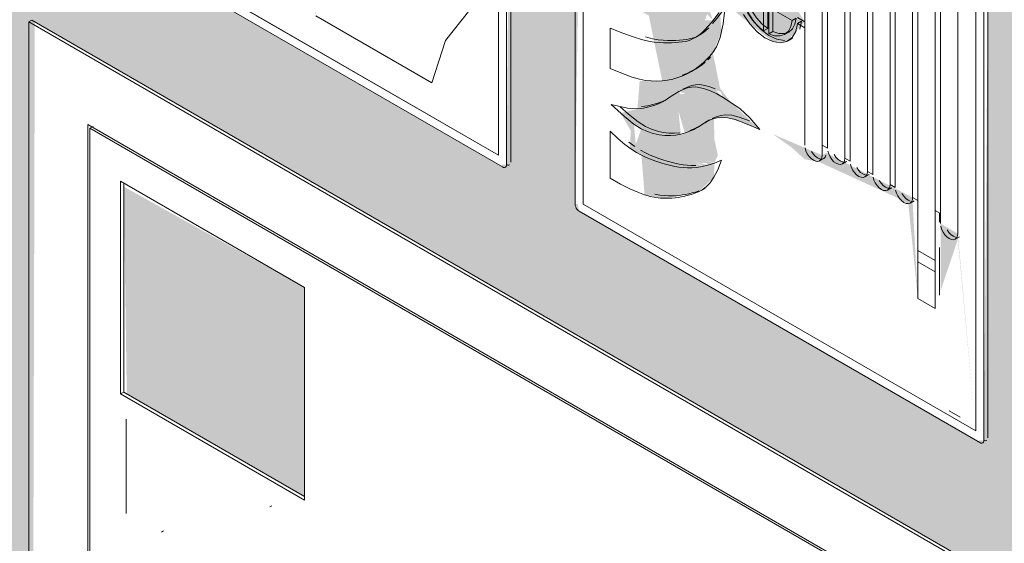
# Model space of a CAD drawing. Header units: millimetres. Extents: x 2807 to 348062, y -35711 to 43067.
# Tile 81 of 191: x 58555 to 58895, y -8464 to -8283. Entities that reach past the tile are written whole.
import ezdxf

# ---------------------------------------------------------------- set-up
doc = ezdxf.new("R2010")
doc.units = ezdxf.units.MM
for name, color, linetype, lineweight in [('A-WALL-PATT', 7, 'Continuous', 25), ('P-SANR-FIXT', 7, 'Continuous', 13), ('Q-SPCQ', 7, 'Continuous', 13)]:
    doc.layers.add(name, color=color, linetype=linetype, lineweight=lineweight)

# ---------------------------------------------------------------- blocks, each defined once
blk = doc.blocks.new('NLRS_65_SE__haspelkast inbouw p1jbq1s6_sav_bcb - haspelkast inbouw_saval_i 32-n_haspel deco-32_30m-3_4_-2354687-00 isometrie begane grond _plotview_')
at = {"layer": 'Q-SPCQ'}
for p, q in [((58558.79, -8283.21), (58557.73, -8283.82)), ((58557.73, -8283.82), (58557.73, -9055.41)), ((59077.45, -8583.88), (58557.73, -8283.82)), ((58558.79, -8283.21), (59078.51, -8583.27)), ((58578.24, -8319.34), (59056.95, -8595.72)), ((58578.24, -9043.57), (58578.24, -8319.34)), ((58580, -8319.95), (58578.94, -8320.56)), ((58578.94, -8320.56), (58578.94, -9043.16)), ((59056.24, -8596.13), (58578.94, -8320.56)), ((58589.55, -8412.42), (58589.55, -8338.93)), ((58589.55, -8338.93), (58653.19, -8375.68)), ((58590.61, -8339.55), (58590.61, -8411.81)), ((58653.19, -8375.68), (58653.19, -8449.16)), ((58590.61, -8411.81), (58589.55, -8412.42)), ((58653.19, -8449.16), (58589.55, -8412.42)), ((58590.61, -8411.81), (58653.19, -8447.94))]:
    blk.add_line(p, q, dxfattribs=at)
blk = doc.blocks.new('NLRS_65_SE_WPB_pictogram brandhaspel_saval - pictogram_saval_haspel-2354696-00 isometrie begane grond _plotview_')
at = {"layer": 'Q-SPCQ'}
for p, q in [((58746.77, -8186.69), (58746.77, -8346.83)), ((58749.6, -8346.83), (58749.6, -8189.95)), ((58749.6, -8189.95), (58749.6, -8346.83)), ((58826.21, -8243.16), (58826.21, -8326.44)), ((58826.21, -8283.76), (58826.21, -8243.16)), ((58832.22, -8329.91), (58832.22, -8246.63)), ((58832.22, -8250.1), (58832.22, -8326.44)), ((58834.09, -8327.51), (58834.09, -8251.17)), ((58834.09, -8251.17), (58834.09, -8327.51)), ((58840.1, -8254.64), (58840.1, -8330.98)), ((58840.1, -8330.98), (58840.1, -8254.64)), ((58841.9, -8332.03), (58841.9, -8255.68)), ((58841.9, -8255.68), (58841.9, -8332.03)), ((58847.91, -8259.15), (58847.91, -8335.5)), ((58847.91, -8335.5), (58847.91, -8259.15)), ((58849.72, -8336.54), (58849.72, -8260.19)), ((58849.72, -8260.19), (58849.72, -8336.54)), ((58855.73, -8263.66), (58855.73, -8340.01)), ((58855.73, -8340.01), (58855.73, -8263.66)), ((58857.53, -8341.05), (58857.53, -8264.71)), ((58857.53, -8264.71), (58857.53, -8341.05)), ((58863.54, -8268.18), (58863.54, -8344.52)), ((58863.54, -8344.52), (58863.54, -8268.18)), ((58865.34, -8345.56), (58865.34, -8269.22)), ((58865.34, -8269.22), (58865.34, -8362.91)), ((58873.16, -8270.26), (58873.16, -8353.54)), ((58885.36, -8268.34), (58885.36, -8425.21)), ((58885.36, -8425.21), (58885.36, -8268.34)), ((58888.18, -8428.48), (58888.18, -8268.34)), ((58889.6, -8267.52), (58889.6, -8427.66)), ((58871.35, -8272.69), (58871.35, -8349.03)), ((58871.35, -8366.38), (58871.35, -8272.69)), ((58873.16, -8350.07), (58873.16, -8273.73)), ((58879.17, -8357.01), (58879.17, -8273.73)), ((58879.17, -8273.73), (58879.17, -8357.01)), ((58813.39, -8286.12), (58813.39, -8276.8)), ((58813.39, -8276.8), (58813.39, -8286.12)), ((58811.97, -8277.61), (58811.97, -8286.93)), ((58811.97, -8286.93), (58811.97, -8277.61)), ((58813.77, -8287.97), (58813.77, -8278.66)), ((58813.77, -8278.66), (58821.84, -8283.31)), ((58821.84, -8283.31), (58813.77, -8278.66)), ((58813.77, -8278.66), (58813.77, -8287.97)), ((58815.19, -8277.84), (58815.19, -8287.16)), ((58815.19, -8287.16), (58815.19, -8277.84)), ((58821.84, -8283.31), (58823.26, -8282.5)), ((58821.84, -8283.31), (58823.26, -8282.5)), ((58826.21, -8283.76), (58823.65, -8282.28)), ((58823.65, -8282.28), (58826.21, -8283.76)), ((58825.07, -8283.54), (58823.65, -8284.36)), ((58823.65, -8284.36), (58825.07, -8283.54)), ((58825.07, -8283.54), (58824.49, -8286.32)), ((58824.49, -8286.32), (58825.07, -8283.54)), ((58826.21, -8285.84), (58826.21, -8283.76)), ((58758.87, -8285.95), (58758.87, -8299.9)), ((58758.87, -8299.9), (58758.87, -8285.95)), ((58811.97, -8286.93), (58813.39, -8286.12)), ((58811.97, -8286.93), (58813.39, -8286.12)), ((58815.19, -8287.16), (58813.77, -8287.97)), ((58815.19, -8287.16), (58813.77, -8287.97)), ((58819.25, -8288.14), (58820.66, -8287.32)), ((58823.65, -8284.36), (58826.21, -8285.84)), ((58826.21, -8285.84), (58823.65, -8284.36)), ((58826.21, -8326.44), (58826.21, -8285.84)), ((58788.21, -8289.3), (58789.63, -8288.49)), ((58820.52, -8290.34), (58821.94, -8289.53)), ((58793.6, -8295.99), (58792.67, -8296.92)), ((58792.67, -8296.92), (58793.6, -8295.99)), ((58786.86, -8301.01), (58788.27, -8300.2)), ((58783.29, -8307.51), (58781.87, -8308.32)), ((58777, -8311.48), (58778.41, -8310.66)), ((58793.3, -8317.73), (58791.89, -8318.54)), ((58788.47, -8320.66), (58789.88, -8319.84)), ((58758.87, -8321.57), (58758.87, -8337.9)), ((58758.87, -8337.9), (58758.87, -8321.57)), ((58765.35, -8325.35), (58767.48, -8326.94)), ((58767.48, -8326.94), (58765.35, -8325.35)), ((58832.22, -8326.44), (58834.09, -8327.51)), ((58834.09, -8327.51), (58832.22, -8326.44)), ((58832.22, -8326.44), (58832.22, -8329.91)), ((58831.34, -8331.85), (58832.76, -8331.04)), ((58840.1, -8330.98), (58841.9, -8332.03)), ((58841.9, -8332.03), (58840.1, -8330.98)), ((58839.22, -8332.93), (58840.63, -8332.11)), ((58847.03, -8337.44), (58848.45, -8336.63)), ((58847.91, -8335.5), (58849.72, -8336.54)), ((58849.72, -8336.54), (58847.91, -8335.5)), ((58790.34, -8342.16), (58791.76, -8341.34)), ((58854.85, -8341.95), (58856.26, -8341.14)), ((58855.73, -8340.01), (58857.53, -8341.05)), ((58857.53, -8341.05), (58855.73, -8340.01)), ((58863.54, -8344.52), (58865.34, -8345.56)), ((58865.34, -8345.56), (58863.54, -8344.52)), ((58885.36, -8425.21), (58749.6, -8346.83)), ((58749.6, -8346.83), (58885.36, -8425.21)), ((58862.66, -8346.46), (58864.07, -8345.65)), ((58865.34, -8379.47), (58865.34, -8345.56)), ((58748.18, -8349.28), (58886.77, -8429.29)), ((58871.35, -8349.03), (58873.16, -8350.07)), ((58873.16, -8350.07), (58871.35, -8349.03)), ((58871.35, -8349.03), (58871.35, -8382.94)), ((58872.77, -8349.85), (58872.77, -8353.09)), ((58872.77, -8353.09), (58872.77, -8349.85)), ((58873.16, -8353.54), (58873.16, -8350.07)), ((58878.29, -8358.96), (58879.7, -8358.14)), ((58872.77, -8361.83), (58872.77, -8365.56)), ((58872.77, -8378.28), (58872.77, -8361.83)), ((58865.34, -8362.91), (58865.34, -8366.81)), ((58871.35, -8366.38), (58865.34, -8362.91)), ((58865.34, -8362.91), (58871.35, -8366.38)), ((58872.77, -8365.56), (58872.77, -8369.46)), ((58865.34, -8366.81), (58871.35, -8370.28)), ((58865.34, -8366.81), (58865.34, -8379.47)), ((58871.35, -8370.28), (58865.34, -8366.81)), ((58871.35, -8370.28), (58871.35, -8366.38)), ((58871.35, -8382.94), (58871.35, -8370.28)), ((58872.77, -8369.46), (58872.77, -8378.28)), ((58865.34, -8379.47), (58871.35, -8382.94)), ((58871.35, -8382.94), (58865.34, -8379.47)), ((58876.22, -8418.31), (58879.97, -8420.47)), ((58879.97, -8420.47), (58876.22, -8418.31))]:
    blk.add_line(p, q, dxfattribs=at)
for points in [[(58805.06, -8281.23, 0), (58807.2, -8284.46, 0), (58809.71, -8287.22, 0), (58812.42, -8289.32, 0), (58815.16, -8290.63, 0), (58817.75, -8291.06, 0), (58820.03, -8290.59, 0), (58821.84, -8289.26, 0), (58823.08, -8287.13, 0), (58823.65, -8284.36, 0)], [(58823.65, -8284.36, 0), (58823.08, -8287.13, 0), (58821.84, -8289.26, 0), (58820.03, -8290.59, 0), (58817.75, -8291.06, 0), (58815.16, -8290.63, 0), (58812.42, -8289.32, 0), (58809.71, -8287.22, 0), (58807.2, -8284.46, 0), (58805.06, -8281.23, 0)], [(58819.17, -8290.24, 0), (58816.58, -8289.81, 0), (58813.84, -8288.5, 0), (58811.13, -8286.4, 0), (58808.62, -8283.65, 0), (58806.48, -8280.42, 0), (58804.84, -8276.92, 0), (58803.82, -8273.38, 0), (58803.47, -8270.03, 0), (58803.82, -8267.08, 0), (58804.84, -8264.73, 0), (58806.48, -8263.12, 0)], [(58806.48, -8263.12, 0), (58804.84, -8264.73, 0), (58803.82, -8267.08, 0), (58803.47, -8270.03, 0), (58803.82, -8273.38, 0), (58804.84, -8276.92, 0), (58806.48, -8280.42, 0), (58808.62, -8283.65, 0), (58811.13, -8286.4, 0), (58813.84, -8288.5, 0), (58816.58, -8289.81, 0), (58819.17, -8290.24, 0)], [(58811.97, -8286.93, 0), (58809.96, -8285.27, 0), (58808.11, -8283.18, 0), (58806.5, -8280.77, 0), (58805.22, -8278.18, 0), (58804.34, -8275.53, 0), (58803.9, -8272.96, 0)], [(58803.9, -8272.96, 0), (58804.34, -8275.53, 0), (58805.22, -8278.18, 0), (58806.5, -8280.77, 0), (58808.11, -8283.18, 0), (58809.96, -8285.27, 0), (58811.97, -8286.93, 0)], [(58805.32, -8272.14, 0), (58805.75, -8274.71, 0), (58806.63, -8277.36, 0), (58807.91, -8279.96, 0), (58809.52, -8282.36, 0), (58811.38, -8284.45, 0), (58813.39, -8286.12, 0)], [(58813.39, -8286.12, 0), (58811.38, -8284.45, 0), (58809.52, -8282.36, 0), (58807.91, -8279.96, 0), (58806.63, -8277.36, 0), (58805.75, -8274.71, 0), (58805.32, -8272.14, 0)], [(58758.87, -8299.9, 0), (58763.16, -8301.69, 0), (58766.45, -8302.89, 0), (58769, -8303.63, 0), (58771.12, -8304.03, 0), (58773.07, -8304.21, 0), (58775, -8304.26, 0), (58776.91, -8304.17, 0), (58778.78, -8303.94, 0), (58780.6, -8303.57, 0), (58782.34, -8303.06, 0), (58784, -8302.44, 0), (58785.55, -8301.72, 0), (58786.98, -8300.94, 0), (58788.26, -8300.14, 0), (58789.38, -8299.35, 0), (58790.35, -8298.57, 0), (58791.26, -8297.74, 0), (58792.19, -8296.81, 0), (58793.22, -8295.73, 0), (58794.4, -8294.4, 0), (58795.68, -8292.41, 0), (58796.92, -8289.26, 0), (58798.02, -8284.42, 0), (58798.85, -8277.4, 0)], [(58796.46, -8280.71, 0), (58794.51, -8283.28, 0), (58792.9, -8285.21, 0), (58791.58, -8286.64, 0), (58790.46, -8287.68, 0), (58789.47, -8288.47, 0), (58788.55, -8289.1, 0), (58787.66, -8289.6, 0), (58786.78, -8289.99, 0), (58785.87, -8290.3, 0), (58784.9, -8290.53, 0), (58783.85, -8290.72, 0), (58782.7, -8290.87, 0), (58781.47, -8290.98, 0), (58780.16, -8291.05, 0), (58778.78, -8291.07, 0), (58777.34, -8291.06, 0), (58775.82, -8290.98, 0), (58774.14, -8290.8, 0), (58772.15, -8290.44, 0), (58769.76, -8289.84, 0), (58766.83, -8288.93, 0), (58763.24, -8287.66, 0), (58758.87, -8285.95, 0)], [(58758.87, -8285.95, 0), (58763.24, -8287.66, 0), (58766.83, -8288.93, 0), (58769.76, -8289.84, 0), (58772.15, -8290.44, 0), (58774.14, -8290.8, 0), (58775.82, -8290.98, 0), (58777.34, -8291.06, 0), (58778.78, -8291.07, 0), (58780.16, -8291.05, 0), (58781.47, -8290.98, 0), (58782.7, -8290.87, 0), (58783.85, -8290.72, 0), (58784.9, -8290.53, 0), (58785.87, -8290.3, 0), (58786.78, -8289.99, 0), (58787.66, -8289.6, 0), (58788.55, -8289.1, 0), (58789.47, -8288.47, 0), (58790.46, -8287.68, 0), (58791.58, -8286.64, 0), (58792.9, -8285.21, 0), (58794.51, -8283.28, 0), (58796.46, -8280.71, 0)], [(58798.85, -8277.4, 0), (58798.02, -8284.42, 0), (58796.92, -8289.26, 0), (58795.68, -8292.41, 0), (58794.4, -8294.4, 0), (58793.22, -8295.73, 0), (58792.19, -8296.81, 0), (58791.26, -8297.74, 0), (58790.35, -8298.57, 0), (58789.38, -8299.35, 0), (58788.26, -8300.14, 0), (58786.98, -8300.94, 0), (58785.55, -8301.72, 0), (58784, -8302.44, 0), (58782.34, -8303.06, 0), (58780.6, -8303.57, 0), (58778.78, -8303.94, 0), (58776.91, -8304.17, 0), (58775, -8304.26, 0), (58773.07, -8304.21, 0), (58771.12, -8304.03, 0), (58769, -8303.63, 0), (58766.45, -8302.89, 0), (58763.16, -8301.69, 0), (58758.87, -8299.9, 0)], [(58794.32, -8284.39, 0), (58795.92, -8282.46, 0), (58797.88, -8279.9, 0)], [(58797.88, -8279.9, 0), (58795.92, -8282.46, 0), (58794.32, -8284.39, 0)], [(58821.84, -8283.31, 0), (58821.41, -8285.38, 0), (58820.53, -8287.02, 0), (58819.25, -8288.14, 0), (58817.64, -8288.68, 0), (58815.78, -8288.63, 0), (58813.77, -8287.97, 0)], [(58813.77, -8287.97, 0), (58815.78, -8288.63, 0), (58817.64, -8288.68, 0), (58819.25, -8288.14, 0), (58820.53, -8287.02, 0), (58821.41, -8285.38, 0), (58821.84, -8283.31, 0)], [(58815.19, -8287.16, 0), (58817.2, -8287.81, 0), (58819.05, -8287.87, 0), (58820.66, -8287.32, 0), (58821.94, -8286.2, 0), (58822.82, -8284.56, 0), (58823.26, -8282.5, 0)], [(58823.26, -8282.5, 0), (58822.82, -8284.56, 0), (58821.94, -8286.2, 0), (58820.66, -8287.32, 0), (58819.05, -8287.87, 0), (58817.2, -8287.81, 0), (58815.19, -8287.16, 0)], [(58771.17, -8289.02, 0), (58773.57, -8289.62, 0), (58775.55, -8289.98, 0), (58777.24, -8290.16, 0), (58778.75, -8290.24, 0), (58780.19, -8290.26, 0), (58781.57, -8290.23, 0), (58782.88, -8290.16, 0), (58784.12, -8290.06, 0), (58785.26, -8289.91, 0), (58786.31, -8289.72, 0), (58787.28, -8289.48, 0), (58788.19, -8289.18, 0), (58789.08, -8288.78, 0), (58789.97, -8288.28, 0), (58790.89, -8287.66, 0), (58791.88, -8286.87, 0), (58792.99, -8285.82, 0)], [(58792.99, -8285.82, 0), (58791.88, -8286.87, 0), (58790.89, -8287.66, 0), (58789.97, -8288.28, 0), (58789.08, -8288.78, 0), (58788.19, -8289.18, 0), (58787.28, -8289.48, 0), (58786.31, -8289.72, 0), (58785.26, -8289.91, 0), (58784.12, -8290.06, 0), (58782.88, -8290.16, 0), (58781.57, -8290.23, 0), (58780.19, -8290.26, 0), (58778.75, -8290.24, 0), (58777.24, -8290.16, 0), (58775.55, -8289.98, 0), (58773.57, -8289.62, 0), (58771.17, -8289.02, 0)], [(58791.76, -8297.75, 0), (58790.79, -8298.54, 0), (58789.68, -8299.33, 0), (58788.4, -8300.12, 0), (58786.97, -8300.9, 0), (58785.41, -8301.62, 0), (58783.76, -8302.25, 0)], [(58783.76, -8302.25, 0), (58785.41, -8301.62, 0), (58786.97, -8300.9, 0), (58788.4, -8300.12, 0), (58789.68, -8299.33, 0), (58790.79, -8298.54, 0), (58791.76, -8297.75, 0)], [(58810.67, -8321.05, 0), (58807.24, -8317, 0), (58803.81, -8313.93, 0), (58800.65, -8311.64, 0), (58797.99, -8309.93, 0), (58795.76, -8308.69, 0), (58793.8, -8307.77, 0), (58791.95, -8307.07, 0), (58790.18, -8306.57, 0), (58788.54, -8306.32, 0), (58787.04, -8306.34, 0), (58785.62, -8306.62, 0), (58784.17, -8307.15, 0), (58782.66, -8307.89, 0), (58781.14, -8308.76, 0), (58779.7, -8309.7, 0), (58778.35, -8310.62, 0), (58777.01, -8311.47, 0), (58775.56, -8312.2, 0), (58773.95, -8312.75, 0), (58772.22, -8313.19, 0), (58770.45, -8313.6, 0), (58768.34, -8313.86, 0), (58764.94, -8313.61, 0), (58759.22, -8312.43, 0)], [(58759.22, -8312.43, 0), (58764.94, -8313.61, 0), (58768.34, -8313.86, 0), (58770.45, -8313.6, 0), (58772.22, -8313.19, 0), (58773.95, -8312.75, 0), (58775.56, -8312.2, 0), (58777.01, -8311.47, 0), (58778.35, -8310.62, 0), (58779.7, -8309.7, 0), (58781.14, -8308.76, 0), (58782.66, -8307.89, 0), (58784.17, -8307.15, 0), (58785.62, -8306.62, 0), (58787.04, -8306.34, 0), (58788.54, -8306.32, 0), (58790.18, -8306.57, 0), (58791.95, -8307.07, 0), (58793.8, -8307.77, 0), (58795.76, -8308.69, 0), (58797.99, -8309.93, 0), (58800.65, -8311.64, 0), (58803.81, -8313.93, 0), (58807.24, -8317, 0), (58810.67, -8321.05, 0)], [(58784.07, -8307.07, 0), (58785.59, -8306.33, 0), (58787.03, -8305.8, 0), (58788.45, -8305.52, 0), (58789.95, -8305.5, 0), (58791.6, -8305.76, 0), (58793.37, -8306.26, 0), (58795.22, -8306.95, 0)], [(58795.22, -8306.95, 0), (58793.37, -8306.26, 0), (58791.6, -8305.76, 0), (58789.95, -8305.5, 0), (58788.45, -8305.52, 0), (58787.03, -8305.8, 0), (58785.59, -8306.33, 0), (58784.07, -8307.07, 0)], [(58769.76, -8313.04, 0), (58771.87, -8312.78, 0), (58773.64, -8312.38, 0), (58775.36, -8311.93, 0), (58776.97, -8311.38, 0), (58778.41, -8310.66, 0)], [(58778.41, -8310.66, 0), (58776.97, -8311.38, 0), (58775.36, -8311.93, 0), (58773.64, -8312.38, 0), (58771.87, -8312.78, 0), (58769.76, -8313.04, 0)], [(58759.22, -8312.43, 0), (58763.8, -8316.58, 0), (58767.13, -8319.21, 0), (58769.65, -8320.78, 0), (58771.77, -8321.72, 0), (58773.82, -8322.38, 0), (58775.84, -8322.83, 0), (58777.83, -8323.08, 0), (58779.76, -8323.13, 0), (58781.61, -8322.99, 0), (58783.36, -8322.68, 0), (58785, -8322.22, 0), (58786.51, -8321.64, 0), (58787.88, -8320.98, 0), (58789.13, -8320.26, 0), (58790.32, -8319.51, 0), (58791.51, -8318.77, 0), (58792.78, -8318.06, 0), (58794.18, -8317.44, 0), (58795.74, -8316.98, 0), (58797.52, -8316.78, 0), (58799.56, -8316.93, 0), (58802.15, -8317.58, 0), (58805.71, -8318.89, 0), (58810.67, -8321.05, 0)], [(58810.67, -8321.05, 0), (58805.71, -8318.89, 0), (58802.15, -8317.58, 0), (58799.56, -8316.93, 0), (58797.52, -8316.78, 0), (58795.74, -8316.98, 0), (58794.18, -8317.44, 0), (58792.78, -8318.06, 0), (58791.51, -8318.77, 0), (58790.32, -8319.51, 0), (58789.13, -8320.26, 0), (58787.88, -8320.98, 0), (58786.51, -8321.64, 0), (58785, -8322.22, 0), (58783.36, -8322.68, 0), (58781.61, -8322.99, 0), (58779.76, -8323.13, 0), (58777.83, -8323.08, 0), (58775.84, -8322.83, 0), (58773.82, -8322.38, 0), (58771.77, -8321.72, 0), (58769.65, -8320.78, 0), (58767.13, -8319.21, 0), (58763.8, -8316.58, 0), (58759.22, -8312.43, 0)], [(58783.02, -8322.17, 0), (58781.17, -8322.32, 0), (58779.25, -8322.26, 0), (58777.26, -8322.01, 0), (58775.23, -8321.56, 0), (58773.18, -8320.9, 0), (58771.07, -8319.97, 0), (58768.55, -8318.4, 0), (58765.21, -8315.76, 0), (58762.36, -8313.22, 0)], [(58762.36, -8313.22, 0), (58765.21, -8315.76, 0), (58768.55, -8318.4, 0), (58771.07, -8319.97, 0), (58773.18, -8320.9, 0), (58775.23, -8321.56, 0), (58777.26, -8322.01, 0), (58779.25, -8322.26, 0), (58781.17, -8322.32, 0), (58783.02, -8322.17, 0)], [(58792.92, -8317.95, 0), (58791.73, -8318.69, 0), (58790.54, -8319.44, 0), (58789.3, -8320.16, 0), (58787.93, -8320.83, 0), (58786.41, -8321.4, 0)], [(58786.41, -8321.4, 0), (58787.93, -8320.83, 0), (58789.3, -8320.16, 0), (58790.54, -8319.44, 0), (58791.73, -8318.69, 0), (58792.92, -8317.95, 0)], [(58807.12, -8318.07, 0), (58803.56, -8316.76, 0), (58800.97, -8316.12, 0), (58798.93, -8315.97, 0), (58797.16, -8316.17, 0), (58795.59, -8316.62, 0), (58794.19, -8317.24, 0)], [(58794.19, -8317.24, 0), (58795.59, -8316.62, 0), (58797.16, -8316.17, 0), (58798.93, -8315.97, 0), (58800.97, -8316.12, 0), (58803.56, -8316.76, 0), (58807.12, -8318.07, 0)], [(58797.46, -8331.65, 0), (58794.95, -8332.64, 0), (58792.71, -8333.37, 0), (58790.68, -8333.87, 0), (58788.85, -8334.17, 0), (58787.16, -8334.31, 0), (58785.6, -8334.31, 0), (58784.12, -8334.21, 0), (58782.69, -8334.03, 0), (58781.29, -8333.8, 0), (58779.91, -8333.51, 0), (58778.53, -8333.18, 0), (58777.14, -8332.79, 0), (58775.74, -8332.34, 0), (58774.31, -8331.85, 0), (58772.84, -8331.3, 0), (58771.32, -8330.68, 0), (58769.72, -8329.94, 0), (58767.98, -8328.99, 0), (58766.07, -8327.76, 0), (58763.94, -8326.16, 0), (58761.55, -8324.13, 0), (58758.87, -8321.57, 0)], [(58758.87, -8321.57, 0), (58761.55, -8324.13, 0), (58763.94, -8326.16, 0), (58766.07, -8327.76, 0), (58767.98, -8328.99, 0), (58769.72, -8329.94, 0), (58771.32, -8330.68, 0), (58772.84, -8331.3, 0), (58774.31, -8331.85, 0), (58775.74, -8332.34, 0), (58777.14, -8332.79, 0), (58778.53, -8333.18, 0), (58779.91, -8333.51, 0), (58781.29, -8333.8, 0), (58782.69, -8334.03, 0), (58784.12, -8334.21, 0), (58785.6, -8334.31, 0), (58787.16, -8334.31, 0), (58788.85, -8334.17, 0), (58790.68, -8333.87, 0), (58792.71, -8333.37, 0), (58794.95, -8332.64, 0), (58797.46, -8331.65, 0)], [(58769.39, -8328.17, 0), (58771.13, -8329.12, 0), (58772.74, -8329.87, 0), (58774.26, -8330.48, 0), (58775.72, -8331.03, 0), (58777.15, -8331.53, 0), (58778.56, -8331.97, 0), (58779.94, -8332.36, 0), (58781.32, -8332.7, 0), (58782.71, -8332.98, 0), (58784.11, -8333.21, 0), (58785.54, -8333.39, 0), (58787.01, -8333.49, 0), (58788.58, -8333.49, 0)], [(58788.58, -8333.49, 0), (58787.01, -8333.49, 0), (58785.54, -8333.39, 0), (58784.11, -8333.21, 0), (58782.71, -8332.98, 0), (58781.32, -8332.7, 0), (58779.94, -8332.36, 0), (58778.56, -8331.97, 0), (58777.15, -8331.53, 0), (58775.72, -8331.03, 0), (58774.26, -8330.48, 0), (58772.74, -8329.87, 0), (58771.13, -8329.12, 0), (58769.39, -8328.17, 0)], [(58826.32, -8327.4, 0), (58826.62, -8328.41, 0), (58827.09, -8329.4, 0), (58827.72, -8330.31, 0), (58828.44, -8331.08, 0), (58829.22, -8331.64, 0), (58830, -8331.97, 0), (58830.72, -8332.05, 0), (58831.34, -8331.85, 0), (58831.82, -8331.41, 0), (58832.12, -8330.75, 0), (58832.22, -8329.91, 0)], [(58832.22, -8329.91, 0), (58832.12, -8330.75, 0), (58831.82, -8331.41, 0), (58831.34, -8331.85, 0), (58830.72, -8332.05, 0), (58830, -8331.97, 0), (58829.22, -8331.64, 0), (58828.44, -8331.08, 0), (58827.72, -8330.31, 0), (58827.09, -8329.4, 0), (58826.62, -8328.41, 0), (58826.32, -8327.4, 0)], [(58833.54, -8329.93, 0), (58833.24, -8330.59, 0), (58832.76, -8331.04, 0), (58832.14, -8331.23, 0), (58831.41, -8331.16, 0), (58830.63, -8330.83, 0), (58829.86, -8330.26, 0), (58829.13, -8329.49, 0), (58828.51, -8328.58, 0)], [(58828.51, -8328.58, 0), (58829.13, -8329.49, 0), (58829.86, -8330.26, 0), (58830.63, -8330.83, 0), (58831.41, -8331.16, 0), (58832.14, -8331.23, 0), (58832.76, -8331.04, 0), (58833.24, -8330.59, 0), (58833.54, -8329.93, 0)], [(58834.19, -8328.47, 0), (58834.49, -8329.48, 0), (58834.97, -8330.48, 0), (58835.59, -8331.39, 0), (58836.32, -8332.15, 0), (58837.09, -8332.72, 0), (58837.87, -8333.05, 0), (58838.6, -8333.12, 0), (58839.22, -8332.93, 0), (58839.7, -8332.49, 0), (58840, -8331.82, 0), (58840.1, -8330.98, 0)], [(58840.1, -8330.98, 0), (58840, -8331.82, 0), (58839.7, -8332.49, 0), (58839.22, -8332.93, 0), (58838.6, -8333.12, 0), (58837.87, -8333.05, 0), (58837.09, -8332.72, 0), (58836.32, -8332.15, 0), (58835.59, -8331.39, 0), (58834.97, -8330.48, 0), (58834.49, -8329.48, 0), (58834.19, -8328.47, 0)], [(58840.63, -8332.11, 0), (58840.01, -8332.31, 0), (58839.29, -8332.23, 0), (58838.51, -8331.9, 0), (58837.73, -8331.34, 0), (58837.01, -8330.57, 0), (58836.38, -8329.66, 0)], [(58836.38, -8329.66, 0), (58837.01, -8330.57, 0), (58837.73, -8331.34, 0), (58838.51, -8331.9, 0), (58839.29, -8332.23, 0), (58840.01, -8332.31, 0), (58840.63, -8332.11, 0)], [(58758.87, -8337.9, 0), (58762.5, -8339.91, 0), (58765.67, -8341.49, 0), (58768.42, -8342.69, 0), (58770.8, -8343.56, 0), (58772.88, -8344.15, 0), (58774.68, -8344.52, 0), (58776.28, -8344.72, 0), (58777.71, -8344.8, 0), (58779.02, -8344.81, 0), (58780.25, -8344.75, 0), (58781.41, -8344.64, 0), (58782.53, -8344.49, 0), (58783.62, -8344.29, 0), (58784.72, -8344.04, 0), (58785.83, -8343.76, 0), (58786.99, -8343.45, 0), (58788.2, -8343.09, 0), (58789.46, -8342.61, 0), (58790.76, -8341.9, 0), (58792.09, -8340.87, 0), (58793.44, -8339.43, 0), (58794.79, -8337.48, 0), (58796.13, -8334.92, 0), (58797.46, -8331.65, 0)], [(58797.46, -8331.65, 0), (58796.13, -8334.92, 0), (58794.79, -8337.48, 0), (58793.44, -8339.43, 0), (58792.09, -8340.87, 0), (58790.76, -8341.9, 0), (58789.46, -8342.61, 0), (58788.2, -8343.09, 0), (58786.99, -8343.45, 0), (58785.83, -8343.76, 0), (58784.72, -8344.04, 0), (58783.62, -8344.29, 0), (58782.53, -8344.49, 0), (58781.41, -8344.64, 0), (58780.25, -8344.75, 0), (58779.02, -8344.81, 0), (58777.71, -8344.8, 0), (58776.28, -8344.72, 0), (58774.68, -8344.52, 0), (58772.88, -8344.15, 0), (58770.8, -8343.56, 0), (58768.42, -8342.69, 0), (58765.67, -8341.49, 0), (58762.5, -8339.91, 0), (58758.87, -8337.9, 0)], [(58842.01, -8332.98, 0), (58842.31, -8333.99, 0), (58842.78, -8334.99, 0), (58843.41, -8335.9, 0), (58844.13, -8336.66, 0), (58844.91, -8337.23, 0), (58845.69, -8337.56, 0), (58846.41, -8337.63, 0), (58847.03, -8337.44, 0), (58847.51, -8337, 0), (58847.81, -8336.33, 0), (58847.91, -8335.5, 0)], [(58847.91, -8335.5, 0), (58847.81, -8336.33, 0), (58847.51, -8337, 0), (58847.03, -8337.44, 0), (58846.41, -8337.63, 0), (58845.69, -8337.56, 0), (58844.91, -8337.23, 0), (58844.13, -8336.66, 0), (58843.41, -8335.9, 0), (58842.78, -8334.99, 0), (58842.31, -8333.99, 0), (58842.01, -8332.98, 0)], [(58848.45, -8336.63, 0), (58847.82, -8336.82, 0), (58847.1, -8336.75, 0), (58846.32, -8336.41, 0), (58845.54, -8335.85, 0), (58844.82, -8335.08, 0), (58844.2, -8334.17, 0)], [(58844.2, -8334.17, 0), (58844.82, -8335.08, 0), (58845.54, -8335.85, 0), (58846.32, -8336.41, 0), (58847.1, -8336.75, 0), (58847.82, -8336.82, 0), (58848.45, -8336.63, 0)], [(58849.82, -8337.49, 0), (58850.12, -8338.5, 0), (58850.6, -8339.5, 0), (58851.22, -8340.41, 0), (58851.94, -8341.17, 0), (58852.72, -8341.74, 0), (58853.5, -8342.07, 0), (58854.22, -8342.14, 0), (58854.85, -8341.95, 0), (58855.32, -8341.51, 0), (58855.62, -8340.85, 0), (58855.73, -8340.01, 0)], [(58855.73, -8340.01, 0), (58855.62, -8340.85, 0), (58855.32, -8341.51, 0), (58854.85, -8341.95, 0), (58854.22, -8342.14, 0), (58853.5, -8342.07, 0), (58852.72, -8341.74, 0), (58851.94, -8341.17, 0), (58851.22, -8340.41, 0), (58850.6, -8339.5, 0), (58850.12, -8338.5, 0), (58849.82, -8337.49, 0)], [(58856.26, -8341.14, 0), (58855.64, -8341.33, 0), (58854.91, -8341.26, 0), (58854.14, -8340.93, 0), (58853.36, -8340.36, 0), (58852.63, -8339.59, 0), (58852.01, -8338.68, 0)], [(58852.01, -8338.68, 0), (58852.63, -8339.59, 0), (58853.36, -8340.36, 0), (58854.14, -8340.93, 0), (58854.91, -8341.26, 0), (58855.64, -8341.33, 0), (58856.26, -8341.14, 0)], [(58789.61, -8342.28, 0), (58788.4, -8342.64, 0), (58787.24, -8342.95, 0), (58786.13, -8343.23, 0), (58785.04, -8343.47, 0), (58783.94, -8343.67, 0), (58782.83, -8343.83, 0), (58781.67, -8343.94, 0), (58780.44, -8343.99, 0), (58779.12, -8343.98, 0), (58777.69, -8343.9, 0), (58776.1, -8343.71, 0), (58774.29, -8343.33, 0)], [(58774.29, -8343.33, 0), (58776.1, -8343.71, 0), (58777.69, -8343.9, 0), (58779.12, -8343.98, 0), (58780.44, -8343.99, 0), (58781.67, -8343.94, 0), (58782.83, -8343.83, 0), (58783.94, -8343.67, 0), (58785.04, -8343.47, 0), (58786.13, -8343.23, 0), (58787.24, -8342.95, 0), (58788.4, -8342.64, 0), (58789.61, -8342.28, 0)], [(58857.63, -8342.01, 0), (58857.93, -8343.02, 0), (58858.41, -8344.01, 0), (58859.03, -8344.92, 0), (58859.76, -8345.69, 0), (58860.53, -8346.25, 0), (58861.31, -8346.58, 0), (58862.04, -8346.66, 0), (58862.66, -8346.46, 0), (58863.14, -8346.02, 0), (58863.44, -8345.36, 0), (58863.54, -8344.52, 0)], [(58863.54, -8344.52, 0), (58863.44, -8345.36, 0), (58863.14, -8346.02, 0), (58862.66, -8346.46, 0), (58862.04, -8346.66, 0), (58861.31, -8346.58, 0), (58860.53, -8346.25, 0), (58859.76, -8345.69, 0), (58859.03, -8344.92, 0), (58858.41, -8344.01, 0), (58857.93, -8343.02, 0), (58857.63, -8342.01, 0)], [(58862.73, -8345.77, 0), (58861.95, -8345.44, 0), (58861.17, -8344.87, 0), (58860.45, -8344.1, 0), (58859.82, -8343.19, 0)], [(58859.82, -8343.19, 0), (58860.45, -8344.1, 0), (58861.17, -8344.87, 0), (58861.95, -8345.44, 0), (58862.73, -8345.77, 0)], [(58746.77, -8346.83, 0), (58746.82, -8347.28, 0), (58746.96, -8347.76, 0), (58747.18, -8348.22, 0), (58747.47, -8348.65, 0), (58747.82, -8349.01, 0), (58748.18, -8349.28, 0)], [(58873.26, -8354.5, 0), (58873.56, -8355.51, 0), (58874.04, -8356.5, 0), (58874.66, -8357.41, 0), (58875.38, -8358.18, 0), (58876.16, -8358.75, 0), (58876.94, -8359.08, 0), (58877.66, -8359.15, 0), (58878.29, -8358.96, 0), (58878.76, -8358.51, 0), (58879.06, -8357.85, 0), (58879.17, -8357.01, 0)], [(58879.17, -8357.01, 0), (58879.06, -8357.85, 0), (58878.76, -8358.51, 0), (58878.29, -8358.96, 0), (58877.66, -8359.15, 0), (58876.94, -8359.08, 0), (58876.16, -8358.75, 0), (58875.38, -8358.18, 0), (58874.66, -8357.41, 0), (58874.04, -8356.5, 0), (58873.56, -8355.51, 0), (58873.26, -8354.5, 0)], [(58878.35, -8358.26, 0), (58877.58, -8357.93, 0), (58876.8, -8357.36, 0), (58876.07, -8356.6, 0), (58875.45, -8355.69, 0)], [(58875.45, -8355.69, 0), (58876.07, -8356.6, 0), (58876.8, -8357.36, 0), (58877.58, -8357.93, 0), (58878.35, -8358.26, 0)], [(58886.77, -8429.29, 0), (58887.14, -8429.45, 0), (58887.48, -8429.48, 0), (58887.77, -8429.39, 0), (58888, -8429.18, 0), (58888.14, -8428.87, 0), (58888.18, -8428.48, 0)], [(58889.18, -8428.58, 0), (58888.89, -8428.67, 0), (58888.55, -8428.63, 0), (58888.18, -8428.48, 0)]]:
    blk.add_polyline3d(points, dxfattribs=at)
blk = doc.blocks.new('NLRS_65_PF_UN_haspelkast inbouw meldersteun_saval - haspelkast inbouw_saval_meldersteun-2354697-00 isometrie begane grond _plotview_')
at = {"layer": 'P-SANR-FIXT'}
for p, q in [((58591.44, -8421.2), (58591.44, -8453.86)), ((58641.85, -8451.16), (58641.14, -8451.57)), ((58603.72, -8460.23), (58604.42, -8459.82))]:
    blk.add_line(p, q, dxfattribs=at)
blk = doc.blocks.new('NLRS_65_SE_WPB_pictogram handbrandmelder_saval - pictogram_saval_handbrandmelder-2354698-00 isometrie begane grond _plotview_')
at = {"layer": 'Q-SPCQ'}
for p, q in [((58720.25, -8173.01), (58720.25, -8329.89)), ((58720.25, -8329.89), (58720.25, -8173.01)), ((58723.08, -8333.15), (58723.08, -8173.01)), ((58724.49, -8172.19), (58724.49, -8332.34)), ((58720.25, -8329.89), (58584.49, -8251.5)), ((58584.49, -8251.5), (58720.25, -8329.89)), ((58583.07, -8253.95), (58721.66, -8333.97)), ((58657.05, -8281.71), (58697.24, -8304.92)), ((58697.24, -8304.92), (58657.05, -8281.71))]:
    blk.add_line(p, q, dxfattribs=at)
for points in [[(58697.24, -8304.92, 0), (58701.96, -8290.27, 0), (58710.33, -8279.69, 0)], [(58710.33, -8279.69, 0), (58701.96, -8290.27, 0), (58697.24, -8304.92, 0)], [(58721.66, -8333.97, 0), (58722.03, -8334.12, 0), (58722.37, -8334.16, 0), (58722.66, -8334.07, 0), (58722.89, -8333.86, 0), (58723.03, -8333.55, 0), (58723.08, -8333.15, 0)], [(58724.08, -8333.25, 0), (58723.78, -8333.34, 0), (58723.44, -8333.31, 0), (58723.08, -8333.15, 0)]]:
    blk.add_polyline3d(points, dxfattribs=at)

msp = doc.modelspace()

# ---------------------------------------------------------------- hatches: boundary and pattern name
at = {"layer": 'A-WALL-PATT', "true_color": 0xf0f0f0}
h = msp.add_hatch(color=7, dxfattribs=at)
h.paths.add_polyline_path([(60386.66, -10338.74), (60386.66, -9116.73), (60271.76, -9050.39), (60271.76, -10272.4), (60307.85, -10293.24)])
h.paths.add_polyline_path([(59540.61, -9850.27), (59540.61, -8628.26), (57841.08, -7647.04), (57841.08, -8869.05), (59416.31, -9778.5)])
h.paths.add_polyline_path([(59077.45, -9355.47), (58557.73, -9055.41), (58559.85, -8283.82), (59078.51, -8583.27), (59078.51, -9354.86)])
h.paths.add_polyline_path([(58653.19, -8447.94), (58653.19, -8375.68), (58590.61, -8340.77), (58591.67, -8412.42), (58636.21, -8438.13)])
h.paths.add_polyline_path([(58886.77, -8429.29), (58748.18, -8349.28), (58747.65, -8346.83), (58746.77, -8346.83), (58748.89, -8189.14), (58748.18, -8185.87), (58751.01, -8185.87), (58886.77, -8265.89), (58886.77, -8268.34), (58889.6, -8268.34), (58888.18, -8428.48), (58886.49, -8428.48)])
h.paths.add_polyline_path([(58885.2, -8423.49), (58879.17, -8357.01), (58873.16, -8353.54), (58873.26, -8376.66), (58879.17, -8358.95), (58885.2, -8423.49)])
h.paths.add_polyline_path([(58797.99, -8309.93), (58795.4, -8307.49), (58797.11, -8307.94)])
h.paths.add_polyline_path([(58799.92, -8255.96), (58796.6, -8250.86), (58796.63, -8252.56), (58798.98, -8254.99)])
h.paths.add_polyline_path([(58798.85, -8277.4), (58807.2, -8284.46), (58815.16, -8290.63), (58820.03, -8290.59), (58826.21, -8283.76), (58814.91, -8265.89), (58812.42, -8264.35), (58802.05, -8258.07), (58801.06, -8259.07), (58802.35, -8268.34), (58802.4, -8274.2)])
h.paths.add_polyline_path([(58794.51, -8283.28), (58791.73, -8283.28), (58792.44, -8281.14)])
h.paths.add_polyline_path([(58796.46, -8280.71), (58794.51, -8283.28), (58792.44, -8277.63), (58795.68, -8280.11)])
h.paths.add_polyline_path([(58767.13, -8319.21), (58769.65, -8320.78), (58767.73, -8326.16)])
h.paths.add_polyline_path([(58790.68, -8333.87), (58788.2, -8332.15), (58790.44, -8333.37)])
h.paths.add_polyline_path([(58792.71, -8333.37), (58790.26, -8332.64), (58792.32, -8332.64)])
h.paths.add_polyline_path([(58794.95, -8332.64), (58792.09, -8331.78), (58794.79, -8332.36)])
h.paths.add_polyline_path([(58782.66, -8307.89), (58784.97, -8308.76), (58783.23, -8308.76)])
h.paths.add_polyline_path([(58810.67, -8321.05), (58800.65, -8311.64), (58796.92, -8306.75), (58794.4, -8294.4), (58797.39, -8287.22), (58796.92, -8280.07), (58795.68, -8279.61), (58788.61, -8272.55), (58786.42, -8272.55), (58774.57, -8262.66), (58775.92, -8268.34), (58767.73, -8264.32), (58768.64, -8273.16), (58760.29, -8274.86), (58772.27, -8281.63), (58774.14, -8290.8), (58776.91, -8304.17), (58769.09, -8304.26), (58768.34, -8313.86), (58762.5, -8315.4), (58766.07, -8321.54), (58765.67, -8327.46), (58769.72, -8329.94), (58770.8, -8343.56), (58777.71, -8344.8), (58789.46, -8342.61), (58794.79, -8337.48), (58794.95, -8332.64), (58796.13, -8329.84), (58794.95, -8324.38), (58794.79, -8317.26), (58799.82, -8317), (58807.24, -8319.56)])
h.paths.add_polyline_path([(58865.34, -8379.47), (58863.54, -8346.17), (58863.54, -8344.52), (58833.64, -8329.09), (58832.22, -8329.91), (58815.16, -8322.61), (58821.84, -8327.35), (58826.21, -8331.34), (58830.72, -8332.05), (58856.91, -8344.04), (58862.04, -8346.66), (58864.42, -8370.28)])
h.paths.add_polyline_path([(58721.66, -8333.97), (58583.07, -8253.95), (58583.07, -8251.5), (58581.66, -8251.5), (58583.78, -8093.81), (58583.07, -8090.54), (58585.9, -8090.54), (58721.66, -8170.56), (58721.66, -8173.01), (58724.49, -8173.01), (58723.08, -8333.15), (58721.38, -8333.15)])
h.paths.add_polyline_path([(58783.36, -8322.68), (58782.53, -8314.66), (58784.72, -8322.3), (58783.62, -8322.6)])
h.paths.add_polyline_path([(58657.05, -8281.71), (58657.05, -8272.52), (58654.92, -8272.52), (58656.86, -8280.9)])
h.paths.add_polyline_path([(58777.89, -8265.55), (58779.83, -8265.55), (58778.78, -8266.53)])
h.paths.add_polyline_path([(58873.16, -8273.73), (58873.16, -8270.26), (58880.58, -8272.5), (58883.65, -8267.52), (58815.32, -8232.44), (58826.32, -8242.32), (58827.72, -8244.02), (58833.64, -8250.1), (58835.5, -8251.99), (58872.77, -8273.5)])
h.paths.add_polyline_path([(58788.61, -8272.55), (58784.51, -8262.96), (58778.78, -8260.08), (58783.42, -8266.81), (58787.82, -8271.67)])
h.paths.add_polyline_path([(58885.36, -8268.34), (58868.82, -8265.89), (58849.72, -8256.72), (58833.64, -8244.91), (58833.64, -8243.72), (58883.64, -8267.52)])
h.paths.add_polyline_path([(58779.1, -8249.64), (58778.88, -8238.54), (58777.08, -8238.13), (58773.84, -8244.45), (58774.76, -8246.24), (58778.88, -8249.47)])
h.paths.add_polyline_path([(58791.2, -8266.81), (58791.2, -8263.43), (58784.51, -8255.45), (58784.51, -8253.19), (58780.23, -8252.62), (58786.1, -8261.9), (58790.25, -8265.89)])
h.paths.add_polyline_path([(58706.12, -8244.38), (58700.63, -8242.91), (58698.95, -8242.55), (58700.63, -8246.07), (58705.42, -8244.59)])
h.paths.add_polyline_path([(58710.33, -8253.15), (58707.49, -8245.83), (58709.15, -8250.69), (58710.14, -8252.75)])
h.paths.add_polyline_path([(58632.88, -8214.61), (58630.57, -8213.08), (58632.8, -8214.42)])
h.paths.add_polyline_path([(58629.4, -8187.95), (58626.62, -8187.95), (58627.33, -8185.81), (58629.29, -8187.84)])
h.paths.add_polyline_path([(58631.35, -8185.39), (58629.29, -8187.81), (58629.06, -8183.63), (58630.57, -8184.79)])
h.paths.add_polyline_path([(58602.02, -8223.89), (58604.54, -8225.46), (58602.62, -8230.84)])
h.paths.add_polyline_path([(58607.77, -8248.83), (58609.57, -8249.2), (58620.72, -8248.44), (58628.33, -8244.1), (58632.35, -8236.33), (58629.68, -8221.93), (58636.21, -8222.04), (58641.97, -8221.52), (58631.81, -8211.43), (58629.29, -8199.07), (58631.81, -8193.93), (58631.81, -8184.75), (58630.57, -8184.29), (58623.5, -8177.22), (58621.31, -8177.22), (58609.46, -8167.34), (58610.81, -8173.01), (58602.78, -8170.56), (58603.53, -8177.83), (58595.18, -8179.53), (58607.16, -8186.3), (58609.03, -8195.47), (58611.8, -8208.84), (58603.98, -8208.93), (58603.24, -8218.54), (58596.44, -8219.22), (58600.96, -8226.21), (58600.56, -8232.13), (58604.61, -8234.61), (58606.21, -8241.84)])
h.paths.add_polyline_path([(58627.6, -8238.04), (58629.68, -8237.04), (58628.33, -8237.8)])
h.paths.add_polyline_path([(58617.55, -8212.56), (58619.86, -8213.43), (58618.12, -8213.43)])
h.paths.add_polyline_path([(58629.84, -8237.31), (58631.02, -8234.51), (58631.02, -8236.85)])
h.paths.add_polyline_path([(58618.25, -8227.35), (58617, -8218.6), (58619.61, -8226.97), (58618.52, -8227.28)])
h.paths.add_polyline_path([(58661.76, -8224.88), (58663.26, -8217.92), (58669.69, -8218.05), (58671.98, -8223.95), (58665.28, -8224.56)])
h.paths.add_polyline_path([(58685.7, -8226.44), (58676.94, -8215.49), (58660.71, -8215.19), (58655.16, -8216.15), (58661.76, -8224.88), (58673.03, -8223.95), (58673.78, -8219.56), (58683.59, -8225.22)])
h.paths.add_polyline_path([(58642.14, -8221.67), (58655.16, -8216.15), (58651.9, -8218.01), (58642.53, -8221.52)])
h.paths.add_polyline_path([(58690.2, -8174.89), (58696.29, -8182.07), (58699.08, -8187.88), (58697.26, -8195.06), (58694.8, -8197.34), (58687.68, -8194.17), (58682.24, -8186.21), (58683.7, -8174.24)])
h.paths.add_polyline_path([(58697.37, -8207.64), (58700.87, -8204.73), (58700.43, -8182.07), (58699.39, -8177.93), (58687.85, -8173.01), (58679.8, -8167.83), (58681.01, -8190.51), (58683.53, -8191.75), (58683.82, -8199.91), (58697.37, -8206.65)])
h.paths.add_polyline_path([(58612.78, -8170.23), (58614.95, -8170.56), (58613.08, -8170.56)])
h.paths.add_polyline_path([(58623.5, -8177.22), (58619.4, -8167.63), (58613.67, -8164.75), (58618.31, -8171.49), (58622.71, -8176.34)])
h.paths.add_polyline_path([(58626.09, -8171.48), (58626.09, -8168.11), (58619.4, -8160.12), (58619.04, -8157.63), (58615.25, -8157.63), (58620.99, -8166.57), (58625.14, -8170.57)])
h.paths.add_polyline_path([(58634.81, -8160.63), (58631.49, -8155.54), (58631.91, -8157.63), (58633.87, -8159.66)])
h.paths.add_polyline_path([(58613.99, -8154.31), (58613.77, -8143.21), (58611.97, -8142.8), (58608.73, -8149.12), (58609.65, -8150.91), (58613.77, -8154.14)])

# ---------------------------------------------------------------- block references
at = {"layer": 'P-SANR-FIXT'}
msp.add_blockref('NLRS_65_PF_UN_haspelkast inbouw meldersteun_saval - haspelkast inbouw_saval_meldersteun-2354697-00 isometrie begane grond _plotview_', (0, 0), dxfattribs=at)
at = {"layer": 'Q-SPCQ'}
for name in ['NLRS_65_SE_WPB_pictogram handbrandmelder_saval - pictogram_saval_handbrandmelder-2354698-00 isometrie begane grond _plotview_', 'NLRS_65_SE_WPB_pictogram brandhaspel_saval - pictogram_saval_haspel-2354696-00 isometrie begane grond _plotview_', 'NLRS_65_SE__haspelkast inbouw p1jbq1s6_sav_bcb - haspelkast inbouw_saval_i 32-n_haspel deco-32_30m-3_4_-2354687-00 isometrie begane grond _plotview_']:
    msp.add_blockref(name, (0, 0), dxfattribs=at)

doc.saveas('drawing.dxf')
